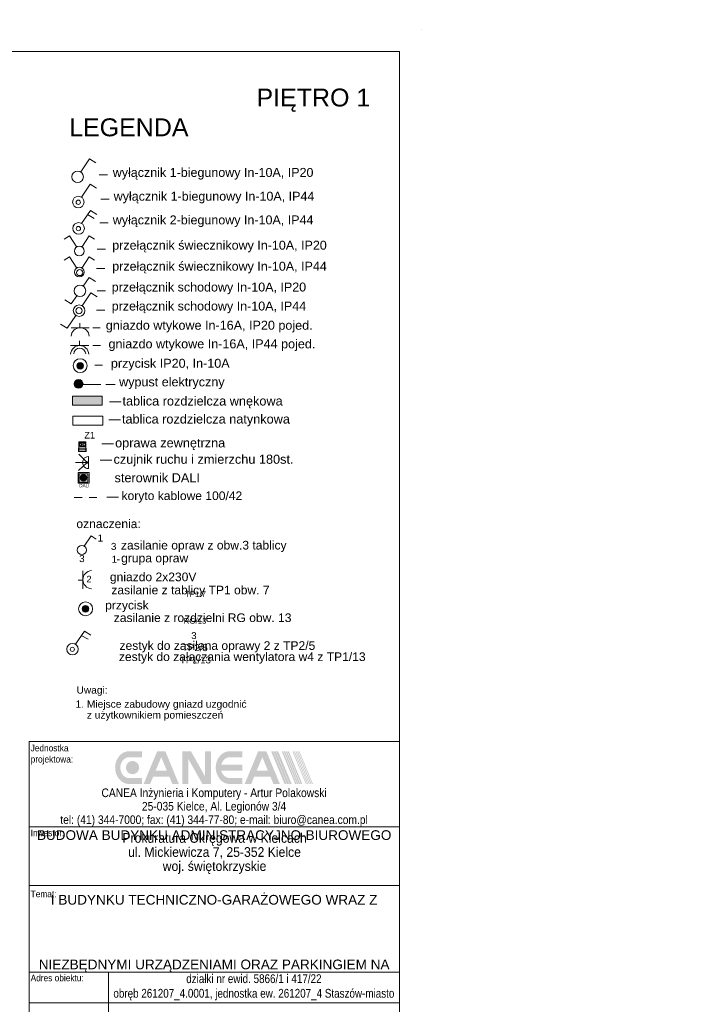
# Model space of a CAD drawing. Header units: millimetres. Extents: x -232602 to -175679, y -119570 to -82350.
# Tile 36 of 36: x -190779 to -175679, y -104684 to -82350. Entities that reach past the tile are written whole.
import ezdxf
from ezdxf.xclip import XClip

# ---------------------------------------------------------------- set-up
doc = ezdxf.new("R2010")
doc.units = ezdxf.units.MM
doc.header["$MEASUREMENT"] = 0
doc.header["$XCLIPFRAME"] = 0
doc.linetypes.add('Kropki i Kreski', pattern=[335.138881, 176.388884, -88.194442, 0, -70.555556])
doc.layers.add('2D - Rysunki i Obrazki', color=7, linetype='Continuous')
for name, color, linetype, lineweight in [('PT_ELE_4_6_0_Nr_pióra__37', 37, 'Continuous', 18), ('PT_ELE_4_6_0_Nr_pióra__6', 6, 'Continuous', 18), ('PT_ELE_4_6_6 Opisy_Nr_pióra__6', 6, 'Continuous', 18), ('PT_ELE_4_6_DLX_BLD0_LUMKEY_IDX_Nr_pióra__6', 6, 'Continuous', 18), ('PT_ELE_4_6_E- Schemat - Szyny L1.L2.L3_Nr_pióra__7', 7, 'Continuous', 18), ('PT_ELE_4_6_E_OPRAWY_AGA_LIGHT_Nr_pióra__7', 7, 'Continuous', 18), ('PT_ELE_4_6_E_oswietlenie_Nr_pióra__4', 4, 'Continuous', 18), ('PT_ELE_4_6_G-Cienka_Nr_pióra__10', 1, 'Continuous', 18), ('PT_ELE_4_6_G-Cienka_Nr_pióra__7', 7, 'Continuous', 18), ('PT_ELE_4_6_G-Opisy_Nr_pióra__7', 7, 'Continuous', 18), ('PT_ELE_4_6_G-Ramka_Nr_pióra__7', 7, 'Continuous', 18), ('PT_ELE_4_6_G-Tabelka_Nr_pióra__7', 7, 'Continuous', 18), ('PT_ELE_4_6_gniazda el._Nr_pióra__6', 6, 'Continuous', 18), ('PT_ELE_4_6_LIGHT_Nr_pióra__7', 7, 'Continuous', 18), ('PT_ELE_4_6_LUXIONA_Nr_pióra__4', 4, 'Continuous', 18), ('PT_ELE_4_6_Opisy - Tekst_Nr_pióra__7', 7, 'Continuous', 18), ('PT_ELE_4_6_Oświetlenie_Nr_pióra__6', 6, 'Continuous', 18), ('PT_ELE_4_6_Oświetlenie_Nr_pióra__7', 7, 'Continuous', 18)]:
    doc.layers.add(name, color=color, linetype=linetype, lineweight=lineweight)
doc.styles.add('STYL_AUTOMATYCZNY_1', font='arial.ttf')
doc.styles.add('STYL_AUTOMATYCZNY_2', font='arial.ttf', dxfattribs={"width": 0.8})
doc.styles.add('STYL_AUTOMATYCZNY_4', font='arial.ttf', dxfattribs={"width": 0.9})
doc.styles.add('STYL_AUTOMATYCZNY_5', font='arial.ttf', dxfattribs={"width": 0.85})

# ---------------------------------------------------------------- blocks, each defined once
blk = doc.blocks.new('Rysunek_1_6', base_point=(-200661, -99450))
at = {"layer": 'PT_ELE_4_6_0_Nr_pióra__6', "linetype": 'Continuous', "lineweight": 18}
for points in [[(-189330, -90200, 1), (-189481, -90200, 1)], [(-189208, -95715, 1), (-189359, -95715, 1)]]:
    blk.add_hatch(color=6, dxfattribs=at).paths.add_polyline_path(points)
at = {"layer": 'PT_ELE_4_6_6 Opisy_Nr_pióra__6', "linetype": 'Continuous', "lineweight": 18}
blk.add_hatch(color=6, dxfattribs=at).paths.add_polyline_path([(-189233, -92391, 1), (-189276, -92391, 1)])
at = {"layer": 'PT_ELE_4_6_E_oswietlenie_Nr_pióra__4', "linetype": 'Continuous', "lineweight": 18}
blk.add_hatch(color=4, dxfattribs=at).paths.add_polyline_path([(-189403, -92743, 1), (-189256, -92743, 1)])
at = {"layer": 'PT_ELE_4_6_G-Cienka_Nr_pióra__10', "linetype": 'Continuous', "lineweight": 18}
for points in [[(-188292, -98943, 0.227434), (-188519, -99052, 0.173295), (-188613, -99316, 0.173295), (-188519, -99579, 0.227434), (-188292, -99688), (-188007, -99688), (-188007, -99552), (-188292, -99552, -0.227546), (-188436, -99483, -0.173371), (-188496, -99316, -0.173371), (-188436, -99149, -0.227546), (-188292, -99080), (-188007, -99080), (-188007, -98943)], [(-188369, -99315, 1), (-188068, -99315, 1)], [(-187088, -99688), (-186952, -99688), (-186952, -99119), (-186633, -99688), (-186439, -99688), (-186439, -98943), (-186575, -98943), (-186575, -99513), (-186894, -98943), (-187088, -98943)], [(-186331, -99316, 0.173295), (-186237, -99579, 0.227434), (-186010, -99688), (-185725, -99688), (-185725, -99552), (-186010, -99552, -0.185033), (-186131, -99505, -0.152494), (-186205, -99384), (-185725, -99384), (-185725, -99248), (-186205, -99248, -0.152494), (-186131, -99126, -0.185033), (-186010, -99080), (-185725, -99080), (-185725, -98943), (-186010, -98943, 0.227434), (-186237, -99052, 0.173295)], [(-185028, -98943), (-185076, -98943), (-184769, -99688), (-184721, -99688)], [(-184713, -99688), (-184665, -99688), (-184972, -98943), (-185020, -98943)], [(-184657, -99688), (-184608, -99688), (-184915, -98943), (-184964, -98943)], [(-184803, -98943), (-184835, -98943), (-184528, -99688), (-184496, -99688)], [(-184485, -99688), (-184453, -99688), (-184760, -98943), (-184792, -98943)], [(-184717, -98943), (-184749, -98943), (-184442, -99688), (-184410, -99688)], [(-184399, -99688), (-184367, -99688), (-184674, -98943), (-184706, -98943)], [(-184573, -98943), (-184594, -98943), (-184286, -99688), (-184266, -99688)], [(-184251, -99688), (-184231, -99688), (-184538, -98943), (-184558, -98943)], [(-184503, -98943), (-184523, -98943), (-184216, -99688), (-184196, -99688)], [(-184468, -98943), (-184488, -98943), (-184181, -99688), (-184160, -99688)], [(-184145, -99688), (-184125, -99688), (-184433, -98943), (-184453, -98943)]]:
    blk.add_hatch(color=1, dxfattribs=at).paths.add_polyline_path(points)
h = blk.add_hatch(color=1, dxfattribs=at)
h.paths.add_polyline_path([(-187967, -99688), (-187820, -99688), (-187752, -99524), (-187382, -99524), (-187314, -99688), (-187167, -99688), (-187475, -98943), (-187659, -98943)])
h.paths.add_polyline_path([(-187439, -99388), (-187695, -99388), (-187567, -99077)], flags=0)
h = blk.add_hatch(color=1, dxfattribs=at)
h.paths.add_polyline_path([(-185675, -99688), (-185528, -99688), (-185460, -99524), (-185090, -99524), (-185022, -99688), (-184875, -99688), (-185183, -98943), (-185367, -98943)])
h.paths.add_polyline_path([(-185146, -99388), (-185403, -99388), (-185275, -99077)], flags=0)
at = {"layer": 'PT_ELE_4_6_gniazda el._Nr_pióra__6', "linetype": 'Continuous', "lineweight": 18}
blk.add_hatch(color=6, dxfattribs=at).paths.add_polyline_path([(-189540, -90612, 1), (-189342, -90612, 1)])
at = {"layer": 'PT_ELE_4_6_Oświetlenie_Nr_pióra__6', "linetype": 'Continuous', "lineweight": 18}
blk.add_hatch(color=6, dxfattribs=at).paths.add_polyline_path([(-188906, -91091), (-188906, -90888), (-189582, -90888), (-189582, -91091)])
at = {"layer": 'PT_ELE_4_6_0_Nr_pióra__37', "color": 37, "linetype": 'Kropki i Kreski', "lineweight": 18}
blk.add_line((-189541, -93189), (-188960, -93189), dxfattribs=at)
at = {"layer": 'PT_ELE_4_6_0_Nr_pióra__6', "color": 6, "linetype": 'Continuous', "lineweight": 18}
for p, q in [((-189242, -86771), (-189087, -86860)), ((-189381, -96316), (-189227, -96405))]:
    blk.add_line(p, q, dxfattribs=at)
for centre, radius in [((-189418, -88086), 69.3), ((-189434, -88951), 69.3), ((-189405, -90197), 158), ((-189405, -90200), 75.2), ((-189283, -95712), 158), ((-189284, -95715), 75.2)]:
    blk.add_circle(centre, radius, dxfattribs=at)
at = {"layer": 'PT_ELE_4_6_6 Opisy_Nr_pióra__6', "color": 6, "linetype": 'Continuous', "lineweight": 18}
for p, q in [((-189251, -92392), (-189439, -92208)), ((-189516, -92393), (-189402, -92393)), ((-189250, -92393), (-189442, -92578)), ((-189407, -92393), (-189240, -92393)), ((-189217, -92260), (-189217, -92532))]:
    blk.add_line(p, q, dxfattribs=at)
blk.add_circle((-189255, -92391), 21.5, dxfattribs=at)
blk.add_arc((-189217, -92396), 136, 89.7757, 270.2243, dxfattribs=at)
at = {"layer": 'PT_ELE_4_6_E_OPRAWY_AGA_LIGHT_Nr_pióra__7', "color": 7, "linetype": 'Continuous', "lineweight": 18}
blk.add_line((-188565, -94604), (-188513, -94604), dxfattribs=at)
at = {"layer": 'PT_ELE_4_6_E_oswietlenie_Nr_pióra__4', "color": 4, "linetype": 'Continuous', "lineweight": 18, "flags": 128}
for points in [[(-189453, -92624), (-189206, -92624), (-189206, -92863), (-189453, -92863)], [(-189428, -92648), (-189231, -92648), (-189231, -92839), (-189428, -92839)]]:
    blk.add_lwpolyline(points, close=True, dxfattribs=at)
at = {"layer": 'PT_ELE_4_6_E_oswietlenie_Nr_pióra__4', "color": 4, "linetype": 'Continuous', "lineweight": 18}
blk.add_circle((-189330, -92743), 73.3, dxfattribs=at)
at = {"layer": 'PT_ELE_4_6_G-Cienka_Nr_pióra__7', "color": 7, "linetype": 'Continuous', "lineweight": 18}
for p, q in [((-190566, -100659), (-182166, -100659)), ((-190566, -101991), (-182166, -101991)), ((-190566, -101991), (-182166, -101991)), ((-190566, -103952), (-182166, -103952)), ((-190566, -103952), (-182166, -103952)), ((-190566, -103952), (-182166, -103952)), ((-190566, -103952), (-182166, -103952)), ((-190566, -103952), (-182166, -103952)), ((-190566, -103952), (-182166, -103952)), ((-188766, -108750), (-188766, -103950)), ((-182166, -104650), (-190566, -104650))]:
    blk.add_line(p, q, dxfattribs=at)
at = {"layer": 'PT_ELE_4_6_G-Ramka_Nr_pióra__7', "color": 7, "linetype": 'Continuous', "lineweight": 18, "flags": 128}
blk.add_lwpolyline([(-220166, -83069), (-220166, -110769), (-182166, -110769), (-182166, -83069)], close=True, dxfattribs=at)
blk.add_lwpolyline([(-190566, -110550), (-190566, -98721), (-182166, -98721)], dxfattribs=at)
at = {"layer": 'PT_ELE_4_6_G-Tabelka_Nr_pióra__7', "color": 7, "linetype": 'Continuous', "lineweight": 18}
for p, q in [((-175679, -82350), (-175679, -82350)), ((-181666, -82569), (-181666, -82569))]:
    blk.add_line(p, q, dxfattribs=at)
at = {"layer": 'PT_ELE_4_6_gniazda el._Nr_pióra__6', "color": 6, "linetype": 'Continuous', "lineweight": 18}
blk.add_line((-189443, -90622), (-188937, -90622), dxfattribs=at)
blk.add_circle((-189441, -90612), 98.8, dxfattribs=at)
at = {"layer": 'PT_ELE_4_6_LUXIONA_Nr_pióra__4', "color": 4, "linetype": 'Continuous', "lineweight": 18}
for p, q in [((-189417, -91941), (-189373, -91974)), ((-189373, -92000), (-189417, -92033)), ((-189341, -91974), (-189296, -91941)), ((-189341, -92000), (-189296, -92033))]:
    blk.add_line(p, q, dxfattribs=at)
at = {"layer": 'PT_ELE_4_6_LUXIONA_Nr_pióra__4', "color": 4, "linetype": 'Continuous', "lineweight": 18, "flags": 128}
for points in [[(-189434, -91922), (-189434, -92104), (-189280, -92104), (-189280, -91922)], [(-189417, -91941), (-189296, -91941), (-189296, -92033), (-189417, -92033)], [(-189373, -91974), (-189341, -91974), (-189341, -92000), (-189373, -92000)], [(-189441, -92071), (-189273, -92071), (-189273, -92147), (-189441, -92147)], [(-189434, -92143), (-189280, -92143), (-189280, -92104), (-189434, -92104)]]:
    blk.add_lwpolyline(points, close=True, dxfattribs=at)
at = {"layer": 'PT_ELE_4_6_Oświetlenie_Nr_pióra__6', "color": 6, "linetype": 'Continuous', "lineweight": 18}
for p, q in [((-189395, -85804), (-189195, -85507)), ((-189195, -85507), (-189051, -85598)), ((-189379, -86377), (-189179, -86080)), ((-189179, -86080), (-189035, -86171)), ((-189373, -86973), (-189172, -86677)), ((-189172, -86677), (-189029, -86768)), ((-189651, -87254), (-189771, -87329)), ((-189480, -87506), (-189651, -87254)), ((-189371, -87506), (-189200, -87254)), ((-189200, -87254), (-189080, -87329)), ((-189651, -87730), (-189771, -87806)), ((-189480, -87983), (-189651, -87730)), ((-189371, -87983), (-189200, -87730)), ((-189200, -87730), (-189080, -87806)), ((-189339, -88392), (-189206, -88194)), ((-189206, -88194), (-189062, -88285)), ((-189608, -88796), (-189483, -88610)), ((-189362, -88840), (-189162, -88544)), ((-189162, -88544), (-189018, -88635)), ((-189752, -88705), (-189608, -88796)), ((-189705, -89348), (-189508, -89056)), ((-189849, -89257), (-189705, -89348)), ((-189200, -89338), (-189611, -89338)), ((-189413, -89338), (-189413, -89233)), ((-189211, -89741), (-189623, -89741)), ((-189425, -89741), (-189425, -89636)), ((-189314, -94294), (-189156, -94060)), ((-189156, -94060), (-189042, -94131)), ((-189345, -94848), (-189345, -95259)), ((-189345, -95061), (-189450, -95061)), ((-189512, -96518), (-189312, -96222)), ((-189312, -96222), (-189168, -96313))]:
    blk.add_line(p, q, dxfattribs=at)
at = {"layer": 'PT_ELE_4_6_Oświetlenie_Nr_pióra__6', "color": 6, "linetype": 'Continuous', "lineweight": 18, "flags": 128}
for points in [[(-189582, -90888), (-188906, -90888), (-188906, -91091), (-189582, -91091)], [(-189570, -91346), (-188894, -91346), (-188894, -91548), (-189570, -91548)]]:
    blk.add_lwpolyline(points, close=True, dxfattribs=at)
at = {"layer": 'PT_ELE_4_6_Oświetlenie_Nr_pióra__6', "color": 6, "linetype": 'Continuous', "lineweight": 18}
for centre, radius in [((-189464, -85914), 131), ((-189448, -86487), 131), ((-189451, -86491), 48.5), ((-189441, -87084), 131), ((-189445, -87088), 48.5), ((-189425, -87598), 109), ((-189425, -88075), 109), ((-189411, -88501), 131), ((-189431, -88950), 131), ((-189368, -94381), 104), ((-189581, -96629), 131), ((-189584, -96632), 48.5)]:
    blk.add_circle(centre, radius, dxfattribs=at)
for centre, radius, start, end in [((-189406, -89544), 206, 3.376, 176.624), ((-189417, -89947), 206, 3.376, 176.624), ((-189417, -89939), 137, 3.376, 176.624), ((-189139, -95053), 206, 93.376, 266.624)]:
    blk.add_arc(centre, radius, start, end, dxfattribs=at)
at = {"layer": 'PT_ELE_4_6_Oświetlenie_Nr_pióra__7', "color": 7, "linetype": 'Continuous', "lineweight": 18}
for p, q in [((-188789, -85866), (-188977, -85866)), ((-188750, -86424), (-188938, -86424)), ((-188771, -86961), (-188959, -86961)), ((-188833, -87554), (-189021, -87554)), ((-188846, -87996), (-189034, -87996)), ((-188833, -88497), (-189021, -88497)), ((-188846, -88935), (-189034, -88935)), ((-188950, -89342), (-189121, -89342)), ((-188946, -89743), (-189118, -89743)), ((-188902, -90184), (-189073, -90184)), ((-188612, -90622), (-188827, -90622)), ((-188476, -91018), (-188744, -91018)), ((-188489, -91426), (-188757, -91426)), ((-188648, -91968), (-188916, -91968)), ((-188685, -92339), (-188952, -92339)), ((-188534, -93184), (-188802, -93184))]:
    blk.add_line(p, q, dxfattribs=at)
at = {"layer": 'PT_ELE_4_6_DLX_BLD0_LUMKEY_IDX_Nr_pióra__6', "color": 6, "linetype": 'Continuous', "lineweight": 18, "insert": (-189265, -95115), "char_height": 150, "attachment_point": 7, "style": 'STYL_AUTOMATYCZNY_1'}
blk.add_mtext('\\A1;{\\pql;\\fArial|b0|i0|c238|p0;\\W1.000000;2}', dxfattribs=at)
at = {"layer": 'PT_ELE_4_6_E- Schemat - Szyny L1.L2.L3_Nr_pióra__7', "color": 7, "linetype": 'Continuous', "lineweight": 18, "char_height": 128.57, "attachment_point": 7, "style": 'STYL_AUTOMATYCZNY_1'}
for s, insert in [('\\A1;{\\pql;\\fArial|b0|i0|c238|p0;\\W1.000000;TP1/7}', (-187032, -95446)), ('\\A1;{\\pql;\\fArial|b0|i0|c238|p0;\\W1.000000;RG/13}', (-187060, -96052))]:
    blk.add_mtext(s, dxfattribs=dict(at, insert=insert))
at = {"layer": 'PT_ELE_4_6_E_oswietlenie_Nr_pióra__4', "color": 4, "linetype": 'Continuous', "lineweight": 18, "insert": (-189428, -92880), "char_height": 75.07, "attachment_point": 1, "style": 'STYL_AUTOMATYCZNY_1'}
blk.add_mtext('\\A1;{\\pql;\\fArial|b0|i0|c238|p0;\\W1.000000;DALI}', dxfattribs=at)
at = {"layer": 'PT_ELE_4_6_G-Opisy_Nr_pióra__7', "color": 7, "linetype": 'Continuous', "lineweight": 18}
for s, insert, char_height, width, attachment_point, line_spacing_factor, style in [('\\A1;{\\pql;\\fArial|b0|i0|c238|p0;\\W0.900000;Jednostka \\fArial|b0|i0|c238|p0;\\W0.900000;projektowa:}', (-190530, -99245), 150, 1125.24, 7, 1.012962, 'STYL_AUTOMATYCZNY_4'), ('\\A1;{\\pqc;\\fArial|b0|i0|c238|p0;\\W1.000000;\\P\\pqc;\\pt6380;\\fArial|b0|i0|c238|p0;\\W1.000000;BUDOWA BUDYNKU ADMINISTRACYJNO-BIUROWEGO\\P\\pqc;\\pt6380;\\fArial|b0|i0|c238|p0;\\W1.000000;I BUDYNKU TECHNICZNO-GARAŻOWEGO WRAZ Z \\fArial|b0|i0|c238|p0;\\W1.000000;NIEZBĘDNYMI URZĄDZENIAMI ORAZ PARKINGIEM NA \\fArial|b0|i0|c238|p0;\\W1.000000;DZIAŁKACH NR EWID. 5866/1 I 417/22}', (-186367, -105360), 220, 8219.23, 8, 4, 'STYL_AUTOMATYCZNY_1')]:
    blk.add_mtext(s, dxfattribs=dict(at, insert=insert, char_height=char_height, width=width, attachment_point=attachment_point, line_spacing_factor=line_spacing_factor, style=style))
for s, insert, char_height, attachment_point, line_spacing_factor, style in [('\\A1;{\\pqc;\\fArial|b0|i0|c238|p0;\\W0.850000;CANEA Inżynieria i Komputery - Artur Polakowski\\P\\pqc;\\fArial|b0|i0|c238|p0;\\W0.850000;25-035 Kielce, Al. Legionów 3/4 \\P\\pqc;\\fArial|b0|i0|c238|p0;\\W0.850000;tel: (41) 344-7000; fax: (41) 344-77-80; e-mail: biuro@canea.com.pl}', (-186369, -100221), 196, 5, 0.933545, 'STYL_AUTOMATYCZNY_5'), ('\\A1;{\\pqc;\\fArial|b0|i0|c238|p0;\\W0.900000;Prokuratura Okręgowa w Kielcach\\P\\pqc;\\fArial|b0|i0|c238|p0;\\W0.900000;ul. Mickiewicza 7, 25-352 Kielce\\P\\pqc;\\fArial|b0|i0|c238|p0;\\W0.900000;woj. świętokrzyskie}', (-186358, -101726), 220, 8, 0.871298, 'STYL_AUTOMATYCZNY_4'), ('\\A1;{\\pqc;\\fArial|b0|i0|c238|p0;\\W0.800000;działki nr ewid. 5866/1 i 417/22\\P\\pqc;\\fArial|b0|i0|c238|p0;\\W0.800000;obręb 261207_4.0001, jednostka ew. 261207_4 Staszów-miasto }', (-185466, -104595), 200, 8, 0.99459, 'STYL_AUTOMATYCZNY_2')]:
    blk.add_mtext(s, dxfattribs=dict(at, insert=insert, char_height=char_height, attachment_point=attachment_point, line_spacing_factor=line_spacing_factor, style=style))
at = {"layer": 'PT_ELE_4_6_G-Opisy_Nr_pióra__7', "color": 7, "linetype": 'Continuous', "lineweight": 18, "char_height": 150, "attachment_point": 7, "style": 'STYL_AUTOMATYCZNY_4'}
for s, insert in [('\\A1;{\\pql;\\fArial|b0|i0|c238|p0;\\W0.900000;Inwestor:}', (-190530, -100873)), ('\\A1;{\\pql;\\fArial|b0|i0|c238|p0;\\W0.900000;Temat:}', (-190530, -102258)), ('\\A1;{\\pql;\\fArial|b0|i0|c238|p0;\\W0.900000;Adres obiektu:}', (-190530, -104163))]:
    blk.add_mtext(s, dxfattribs=dict(at, insert=insert))
at = {"layer": 'PT_ELE_4_6_LIGHT_Nr_pióra__7', "color": 7, "linetype": 'Continuous', "lineweight": 18, "char_height": 160.02, "attachment_point": 7, "style": 'STYL_AUTOMATYCZNY_1'}
for s, insert in [('\\A1;{\\pql;\\fArial|b0|i0|c238|p0;\\W1.000000;1}', (-189012, -94188)), ('\\A1;{\\pql;\\fArial|b0|i0|c238|p0;\\W1.000000;3}', (-188708, -94380)), ('\\A1;{\\pql;\\fArial|b0|i0|c238|p0;\\W1.000000;3}', (-189429, -94656)), ('\\A1;{\\pql;\\fArial|b0|i0|c238|p0;\\W1.000000;1}', (-188693, -94670))]:
    blk.add_mtext(s, dxfattribs=dict(at, insert=insert))
at = {"layer": 'PT_ELE_4_6_LUXIONA_Nr_pióra__4', "color": 4, "linetype": 'Continuous', "lineweight": 18, "insert": (-189314, -91850), "char_height": 150, "attachment_point": 7, "style": 'STYL_AUTOMATYCZNY_1'}
blk.add_mtext('\\A1;{\\pql;\\fArial|b0|i0|c238|p0;\\W1.000000;Z1}', dxfattribs=at)
at = {"layer": 'PT_ELE_4_6_Opisy - Tekst_Nr_pióra__7', "color": 7, "linetype": 'Continuous', "lineweight": 18, "attachment_point": 7, "style": 'STYL_AUTOMATYCZNY_1'}
for s, insert, char_height in [('\\A1;{\\pql;\\fArial|b0|i0|c238|p0;\\W1.000000;PIĘTRO 1}', (-185407, -84441), 405.76), ('\\A1;{\\pql;\\fArial|b0|i0|c238|p0;\\W1.000000;LEGENDA}', (-189657, -85000), 405.76), ('\\A1;{\\pql;\\fArial|b0|i0|c238|p0;\\W1.000000;wyłącznik 1-biegunowy In-10A, IP20 }', (-188667, -85977), 202.88), ('\\A1;{\\pql;\\fArial|b0|i0|c238|p0;\\W1.000000;wyłącznik 1-biegunowy In-10A, IP44}', (-188646, -86517), 202.88), ('\\A1;{\\pql;\\fArial|b0|i0|c238|p0;\\W1.000000;wyłącznik 2-biegunowy In-10A, IP44}', (-188667, -87054), 202.88), ('\\A1;{\\pql;\\fArial|b0|i0|c238|p0;\\W1.000000;przełącznik świecznikowy In-10A, IP20 }', (-188679, -87628), 202.88), ('\\A1;{\\pql;\\fArial|b0|i0|c238|p0;\\W1.000000;przełącznik świecznikowy In-10A, IP44 }', (-188679, -88105), 202.88), ('\\A1;{\\pql;\\fArial|b0|i0|c238|p0;\\W1.000000;przełącznik schodowy In-10A, IP20}', (-188691, -88577), 202.88), ('\\A1;{\\pql;\\fArial|b0|i0|c238|p0;\\W1.000000;przełącznik schodowy In-10A, IP44}', (-188691, -89008), 202.88), ('\\A1;{\\pql;\\fArial|b0|i0|c238|p0;\\W1.000000;gniazdo wtykowe In-16A, IP20 pojed. }', (-188825, -89444), 204.16), ('\\A1;{\\pql;\\fArial|b0|i0|c238|p0;\\W1.000000;gniazdo wtykowe In-16A, IP44 pojed. }', (-188764, -89866), 204.16), ('\\A1;{\\pql;\\fArial|b0|i0|c238|p0;\\W1.000000;przycisk IP20, In-10A}', (-188710, -90307), 204.16), ('\\A1;{\\pql;\\fArial|b0|i0|c238|p0;\\W1.000000;wypust elektryczny }', (-188523, -90729), 204.16), ('\\A1;{\\pql;\\fArial|b0|i0|c238|p0;\\W1.000000;tablica rozdzielcza wnękowa}', (-188447, -91164), 206.22), ('\\A1;{\\pql;\\fArial|b0|i0|c238|p0;\\W1.000000;tablica rozdzielcza natynkowa}', (-188459, -91573), 206.22), ('\\A1;{\\pql;\\fArial|b0|i0|c238|p0;\\W1.000000;oprawa zewnętrzna }', (-188614, -92114), 206.22), ('\\A1;{\\pql;\\fArial|b0|i0|c238|p0;\\W1.000000;czujnik ruchu i zmierzchu 180st.}', (-188649, -92485), 206.22), ('\\A1;{\\pql;\\fArial|b0|i0|c238|p0;\\W1.000000;sterownik DALI}', (-188627, -92846), 206.22), ('\\A1;{\\pql;\\fArial|b0|i0|c238|p0;\\W1.000000;koryto kablowe 100/42}', (-188468, -93305), 195.91), ('\\A1;{\\pql;\\fArial|b0|i0|c238|p0;\\W1.000000;oznaczenia:}', (-189492, -93885), 195.91), ('\\A1;{\\pql;\\fArial|b0|i0|c238|p0;\\W1.000000;zasilanie opraw z obw.3 tablicy}', (-188481, -94427), 195.91), ('\\A1;{\\pql;\\fArial|b0|i0|c238|p0;\\W1.000000;grupa opraw}', (-188477, -94719), 195.91), ('\\A1;{\\pql;\\fArial|b0|i0|c238|p0;\\W1.000000;gniazdo 2x230V}', (-188732, -95146), 195.91), ('\\A1;{\\pql;\\fArial|b0|i0|c238|p0;\\W1.000000;zasilanie z tablicy TP1 obw. 7}', (-188699, -95444), 195.91), ('\\A1;{\\pql;\\fArial|b0|i0|c238|p0;\\W1.000000;przycisk }', (-188840, -95787), 195.91), ('\\A1;{\\pql;\\fArial|b0|i0|c238|p0;\\W1.000000;zasilanie z rozdzielni RG obw. 13}', (-188644, -96016), 195.91), ('\\A1;{\\pql;\\fArial|b0|i0|c238|p0;\\W1.000000;3}', (-186887, -96401), 156.73), ('\\A1;{\\pql;\\fArial|b0|i0|c238|p0;\\W1.000000;zestyk do zasilana oprawy 2 z TP2/5}', (-188514, -96704), 195.91), ('\\A1;{\\pql;\\fArial|b0|i0|c238|p0;\\W1.000000;TP2/5}', (-187095, -96675), 156.73), ('\\A1;{\\pql;\\fArial|b0|i0|c238|p0;\\W1.000000;zestyk do załączania wentylatora w4 z TP1/13}', (-188528, -96957), 195.91), ('\\A1;{\\pql;\\fArial|b0|i0|c238|p0;\\W1.000000;TP1/13}', (-187146, -96954), 156.73), ('\\A1;{\\pql;\\fArial|b0|i0|c238|p0;\\W1.000000;Uwagi:}', (-189490, -97687), 165.37), ('\\A1;{\\pql;\\fArial|b0|i0|c238|p0;\\W1.000000;    1. Miejsce zabudowy gniazd uzgodnić}', (-189767, -98006), 165.37), ('\\A1;{\\pql;\\fArial|b0|i0|c238|p0;\\W1.000000;z użytkownikiem pomieszczeń}', (-189255, -98253), 165.37)]:
    blk.add_mtext(s, dxfattribs=dict(at, insert=insert, char_height=char_height))

msp = doc.modelspace()

# ---------------------------------------------------------------- block references
at = {"layer": '2D - Rysunki i Obrazki', "color": 253, "linetype": 'Continuous', "lineweight": 18, "true_color": 0xaaaaaa}
ref = msp.add_blockref('Rysunek_1_6', (-200661.4, -99449.8), dxfattribs=at)
XClip(ref).set_block_clipping_path([(-225643.694101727, -116549.9316383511), (-175679.1071871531, -82349.5969288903)])

doc.saveas('drawing.dxf')
